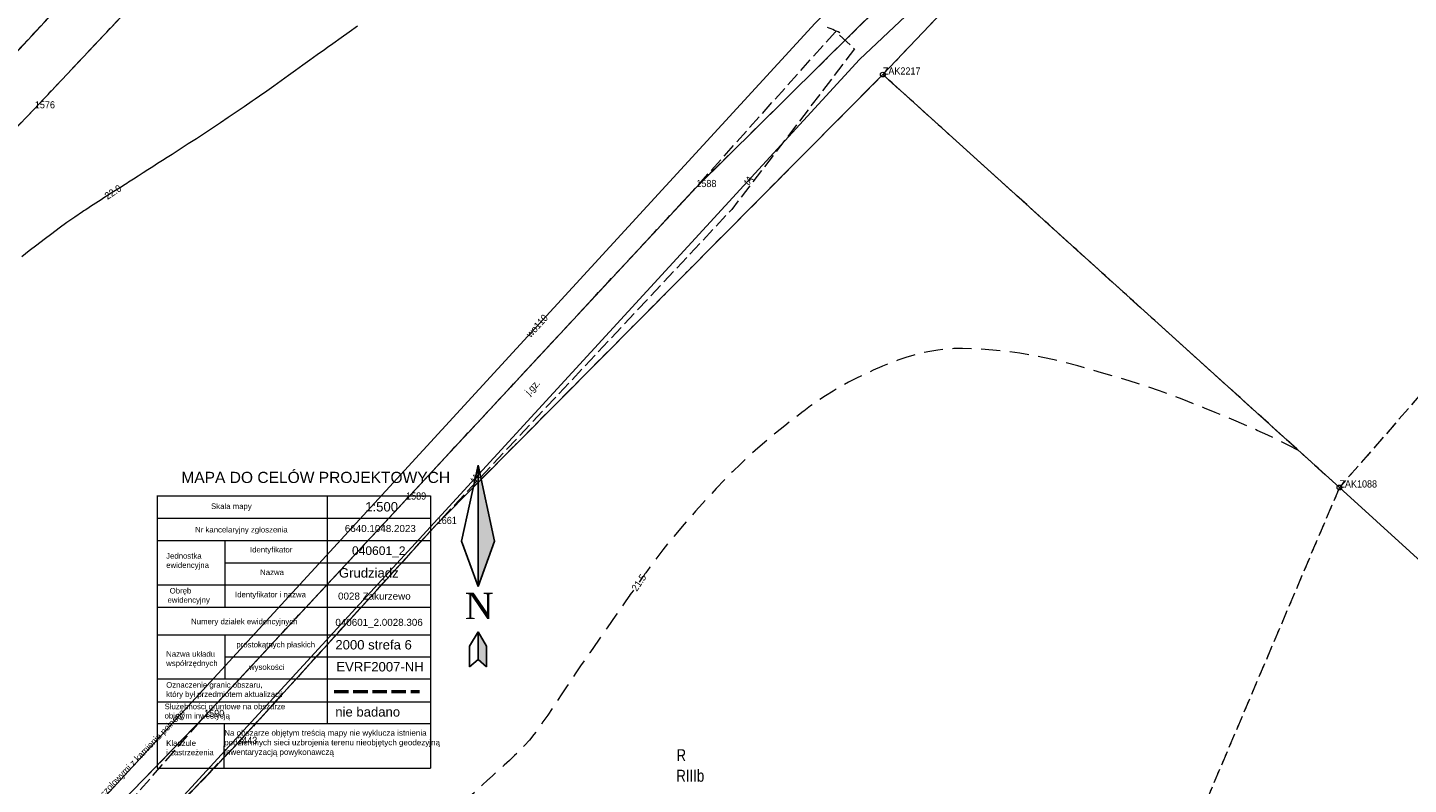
# Model space of a CAD drawing. Header units: metres. Extents: x 6551181 to 6555585, y 5935140 to 5937297.
# Tile 54 of 97: x 6551431 to 6551575, y 5936087 to 5936166. Entities that reach past the tile are written whole.
import ezdxf
from ezdxf import colors
from ezdxf.entities.mleader import LeaderData, LeaderLine
from ezdxf.enums import TextEntityAlignment as Align
from ezdxf.math import Vec2, Vec3

# ---------------------------------------------------------------- set-up
doc = ezdxf.new("R2010")
doc.units = ezdxf.units.M
for name, pattern in [('1.5_0.5', [2, 1.5, -0.5]), ('2.0_1.0', [3, 2, -1]), ('218-500', [1, 0.5, -0.5]), ('219-500', [0])]:
    doc.linetypes.add(name, pattern=pattern)
for name, color, linetype in [('202-Punkt graniczny stabilizowany trwale', 7, 'Continuous'), ('202-Punkt graniczny stabilizowany trwale-Atr103', 7, 'Continuous'), ('203-Punkt załamania granicy działki nie stabilizowany', 7, 'Continuous'), ('203-Punkt załamania granicy działki nie stabilizowany-Atr104', 7, 'Continuous'), ('209-Opis konturu klasyfikacyjnego', 7, 'Continuous'), ('210-Oznaczenie użytku', 7, 'Continuous'), ('217-Granica konturu klasyfikcyjnego', 7, 'Continuous'), ('218-Granica użytku', 7, 'Continuous'), ('219-Linia granicy', 7, 'Continuous'), ('811-Warstwica ciągła linia', 7, 'Continuous'), ('811-Warstwica ciągła linia-Atr2', 7, 'Continuous'), ('812-Warstwica pomocnicza linia', 7, 'Continuous'), ('812-Warstwica pomocnicza linia-Atr2', 7, 'Continuous'), ('jezdnia (powierzchnia)', 7, 'Continuous'), ('jezdnia (powierzchnia)-Atr17', 7, 'Continuous'), ('Obszar opracowania', 7, 'Continuous'), ('przewód telekomunikacyjny (linia)', 7, 'Continuous'), ('przewód telekomunikacyjny (linia)-Atr1', 7, 'Continuous'), ('przewód wodociągowy (linia)', 7, 'Continuous'), ('przewód wodociągowy (linia)-Atr1', 7, 'Continuous')]:
    doc.layers.add(name, color=color, linetype=linetype)
doc.layers.add('_opis', color=7, linetype='Continuous', lineweight=18)
doc.styles.add('marcin', font='arial.ttf')
doc.styles.get("Standard").update_dxf_attribs({"font": 'arial.ttf'})

# ---------------------------------------------------------------- blocks, each defined once
blk = doc.blocks.new('202')
at = {"color": 0, "linetype": 'Continuous', "lineweight": -2}
blk.add_circle((0, 0), 2.5, dxfattribs=at)
blk = doc.blocks.new('203')
at = {"linetype": 'Continuous', "lineweight": 0}
h = blk.add_hatch(color=0, dxfattribs=at)
edge = h.paths.add_edge_path()
edge.add_arc((0, 0), 0.045, 0, 360)

msp = doc.modelspace()

# ---------------------------------------------------------------- hatches: boundary and pattern name
at = {"true_color": 0x000000}
h = msp.add_hatch(color=18, dxfattribs=at)
h.dxf.hatch_style = 1
h.set_gradient(color1=(51, 51, 51), color2=(51, 51, 51), tint=1)
h.paths.add_polyline_path([(6551478.2538, 5936119.9034), (6551478.2538, 5936107.2353), (6551479.9913, 5936111.9635)])
h.paths.add_polyline_path([(6551478.2538, 5936102.5031), (6551478.2538, 5936099.629), (6551479.1533, 5936098.8573), (6551479.1533, 5936101.0165)])

# ---------------------------------------------------------------- linework, layer by layer
at = {"color": 18, "true_color": 0x000000}
for p, q in [((6551476.5162, 5936111.9635), (6551478.2538, 5936119.9034)), ((6551478.2538, 5936119.9034), (6551478.2538, 5936107.2353)), ((6551479.9913, 5936111.9635), (6551478.2538, 5936119.9034)), ((6551478.2538, 5936119.9034), (6551478.2538, 5936107.2353)), ((6551478.2538, 5936107.2353), (6551476.5162, 5936111.9635)), ((6551478.2538, 5936107.2353), (6551479.9913, 5936111.9635)), ((6551477.3543, 5936101.0165), (6551478.2538, 5936102.5031)), ((6551478.2538, 5936102.5031), (6551478.2538, 5936099.629)), ((6551479.1533, 5936101.0165), (6551478.2538, 5936102.5031)), ((6551478.2538, 5936102.5031), (6551478.2538, 5936099.629)), ((6551477.3543, 5936098.8573), (6551477.3543, 5936101.0165)), ((6551479.1533, 5936098.8573), (6551479.1533, 5936101.0165)), ((6551478.2538, 5936099.629), (6551477.3543, 5936098.8573)), ((6551478.2538, 5936099.629), (6551479.1533, 5936098.8573))]:
    msp.add_line(p, q, dxfattribs=at)
at = {"color": 18, "linetype": 'Continuous', "lineweight": 18, "true_color": 0x000000}
for p, q in [((6551462.4889, 5936116.7159), (6551462.4856, 5936096.8792)), ((6551451.787, 5936102.2083), (6551451.787, 5936097.6063)), ((6551462.4856, 5936102.2083), (6551462.4856, 5936092.9513)), ((6551451.7366, 5936092.9513), (6551451.7108, 5936088.2963))]:
    msp.add_line(p, q, dxfattribs=at)
for points in [[(6551444.7092, 5936116.7159), (6551473.2862, 5936116.7159), (6551473.2862, 5936088.2932)], [(6551444.7111, 5936116.7159), (6551444.7111, 5936088.2932)], [(6551444.7111, 5936114.3884), (6551473.2882, 5936114.3884), (6551473.2882, 5936114.3884)], [(6551444.7111, 5936112.0609), (6551473.2882, 5936112.0609), (6551473.2882, 5936112.0609)], [(6551451.8003, 5936112.0609), (6551451.8003, 5936112.0609), (6551451.7942, 5936105.0784)], [(6551451.81, 5936109.7334), (6551473.2882, 5936109.7334), (6551473.2882, 5936109.7334)], [(6551444.7111, 5936107.4059), (6551473.2882, 5936107.4059), (6551473.2882, 5936107.4059)], [(6551444.7713, 5936105.0784), (6551473.3483, 5936105.0784), (6551473.3483, 5936105.0784)], [(6551451.81, 5936105.0784), (6551473.2882, 5936105.0784), (6551473.2882, 5936105.0784)], [(6551444.7111, 5936102.2083), (6551473.2882, 5936102.2083), (6551473.2882, 5936102.2083)], [(6551451.787, 5936099.9073), (6551473.2882, 5936099.9073), (6551473.2882, 5936099.9073)], [(6551444.7111, 5936097.6063), (6551473.2882, 5936097.6063), (6551473.2882, 5936097.6063)], [(6551444.7111, 5936095.2173), (6551473.2882, 5936095.2173), (6551473.2882, 5936095.2173)], [(6551444.7111, 5936092.9513), (6551473.2882, 5936092.9513), (6551473.2882, 5936092.9513)], [(6551444.7111, 5936088.2932), (6551473.2882, 5936088.2932)]]:
    msp.add_lwpolyline(points, dxfattribs=at)
at = {"layer": '217-Granica konturu klasyfikcyjnego', "color": 3, "linetype": '1.5_0.5', "lineweight": 18, "flags": 128}
for points in [[(6551386.66, 5936116.29), (6551534.72, 5936275.94)], [(6551458.86, 5936185.75), (6551431.95, 5936157.17)], [(6551501.07, 5936148.95), (6551520.29, 5936167.9)], [(6551520.56, 5936160.7), (6551473.94, 5936113.77)], [(6551568.27, 5936117.58), (6551520.56, 5936160.7)], [(6551431.95, 5936157.17), (6551389.16, 5936112.64)], [(6551470.74, 5936116.32), (6551501.07, 5936148.95)], [(6551595.19, 5936148.45), (6551568.27, 5936117.58)], [(6551568.27, 5936117.58), (6551551.83, 5936078.95)], [(6551449.64, 5936093.62), (6551470.74, 5936116.32)], [(6551473.94, 5936113.77), (6551453.09, 5936090.8)], [(6551428.29, 5936071.63), (6551449.64, 5936093.62)], [(6551453.09, 5936090.8), (6551431.83, 5936068.58)]]:
    msp.add_lwpolyline(points, dxfattribs=at)
at = {"layer": '218-Granica użytku', "color": 3, "linetype": '218-500', "lineweight": 18, "flags": 128}
for points in [[(6551386.66, 5936116.29), (6551534.72, 5936275.94)], [(6551431.95, 5936157.17), (6551458.86, 5936185.75)], [(6551520.56, 5936160.7), (6551543.47, 5936184.79)], [(6551501.07, 5936148.95), (6551520.29, 5936167.9)], [(6551520.56, 5936160.7), (6551473.94, 5936113.77)], [(6551568.27, 5936117.58), (6551520.56, 5936160.7)], [(6551389.16, 5936112.64), (6551431.95, 5936157.17)], [(6551470.74, 5936116.32), (6551501.07, 5936148.95)], [(6551595.19, 5936148.45), (6551568.27, 5936117.58)], [(6551568.27, 5936117.58), (6551551.83, 5936078.95)], [(6551449.64, 5936093.62), (6551470.74, 5936116.32)], [(6551473.94, 5936113.77), (6551453.09, 5936090.8)], [(6551428.29, 5936071.63), (6551449.64, 5936093.62)], [(6551453.09, 5936090.8), (6551431.83, 5936068.58)]]:
    msp.add_lwpolyline(points, dxfattribs=at)
at = {"layer": '219-Linia granicy', "color": 7, "linetype": '219-500', "lineweight": 18, "flags": 128}
for points in [[(6551534.72, 5936275.94), (6551386.66, 5936116.29)], [(6551458.87, 5936185.76), (6551431.95, 5936157.17)], [(6551520.56, 5936160.7), (6551543.47, 5936184.79)], [(6551520.29, 5936167.9), (6551501.07, 5936148.95)], [(6551473.94, 5936113.77), (6551520.56, 5936160.7)], [(6551568.27, 5936117.58), (6551520.56, 5936160.7)], [(6551389.16, 5936112.64), (6551431.95, 5936157.17)], [(6551501.07, 5936148.95), (6551470.74, 5936116.32)], [(6551594.59, 5936093.68), (6551568.27, 5936117.58)], [(6551470.74, 5936116.32), (6551449.64, 5936093.62)], [(6551473.94, 5936113.77), (6551453.09, 5936090.8)], [(6551428.29, 5936071.63), (6551449.64, 5936093.62)], [(6551431.83, 5936068.58), (6551453.09, 5936090.8)]]:
    msp.add_lwpolyline(points, dxfattribs=at)
at = {"layer": '811-Warstwica ciągła linia', "color": 32, "linetype": 'Continuous', "lineweight": 13, "flags": 128}
for points in [[(6551465.673, 5936165.743), (6551464.805, 5936165.135), (6551463.938, 5936164.525), (6551463.071, 5936163.912), (6551462.52, 5936163.52), (6551462.205, 5936163.296), (6551461.451, 5936162.756), (6551460.698, 5936162.214), (6551459.945, 5936161.671), (6551459.193, 5936161.128), (6551458.441, 5936160.586), (6551457.687, 5936160.045), (6551456.932, 5936159.506), (6551456.175, 5936158.97), (6551455.415, 5936158.438), (6551454.97, 5936158.13), (6551454.652, 5936157.911), (6551453.825, 5936157.344), (6551452.995, 5936156.78), (6551452.164, 5936156.22), (6551451.331, 5936155.662), (6551450.496, 5936155.107), (6551449.659, 5936154.554), (6551448.821, 5936154.005), (6551447.98, 5936153.458), (6551447.138, 5936152.913), (6551446.62, 5936152.58), (6551446.295, 5936152.371), (6551445.788, 5936152.047), (6551445.282, 5936151.722), (6551444.775, 5936151.397), (6551444.268, 5936151.073), (6551443.761, 5936150.749), (6551443.254, 5936150.425), (6551442.747, 5936150.102), (6551442.24, 5936149.778), (6551441.732, 5936149.456), (6551441.55, 5936149.34), (6551441.224, 5936149.133), (6551441.055, 5936149.026), (6551440.886, 5936148.919), (6551440.717, 5936148.812), (6551440.548, 5936148.705), (6551440.379, 5936148.598), (6551440.21, 5936148.491), (6551440.041, 5936148.384), (6551439.872, 5936148.277), (6551439.86, 5936148.27), (6551439.703, 5936148.17), (6551439.424, 5936147.992), (6551439.145, 5936147.814), (6551438.866, 5936147.635), (6551438.588, 5936147.455), (6551438.31, 5936147.275), (6551438.032, 5936147.095), (6551437.755, 5936146.913), (6551437.478, 5936146.732), (6551437.201, 5936146.55), (6551437.08, 5936146.47), (6551436.925, 5936146.367), (6551436.108, 5936145.814), (6551435.301, 5936145.247), (6551434.502, 5936144.67), (6551433.71, 5936144.082), (6551432.923, 5936143.487), (6551432.141, 5936142.885), (6551431.363, 5936142.278), (6551430.586, 5936141.668)], [(6551516.06, 5936165.07), (6551515.877, 5936165.149), (6551515.694, 5936165.229), (6551515.511, 5936165.309), (6551515.327, 5936165.389), (6551515.145, 5936165.469), (6551514.962, 5936165.549), (6551514.779, 5936165.629)]]:
    msp.add_lwpolyline(points, dxfattribs=at)
at = {"layer": '812-Warstwica pomocnicza linia', "color": 32, "linetype": '2.0_1.0', "lineweight": 13, "flags": 128}
msp.add_lwpolyline([(6551563.99, 5936121.45), (6551562.928, 5936122.005), (6551561.856, 5936122.539), (6551560.774, 5936123.053), (6551559.685, 5936123.551), (6551558.589, 5936124.034), (6551557.488, 5936124.506), (6551556.381, 5936124.969), (6551555.27, 5936125.425), (6551554.156, 5936125.878), (6551553.04, 5936126.33), (6551551.851, 5936126.798), (6551550.659, 5936127.243), (6551549.463, 5936127.668), (6551548.262, 5936128.074), (6551547.056, 5936128.466), (6551545.844, 5936128.844), (6551544.625, 5936129.212), (6551543.398, 5936129.572), (6551542.164, 5936129.927), (6551540.92, 5936130.28), (6551539.669, 5936130.616), (6551538.47, 5936130.907), (6551537.268, 5936131.167), (6551536.063, 5936131.397), (6551534.857, 5936131.595), (6551533.65, 5936131.762), (6551532.443, 5936131.897), (6551531.237, 5936131.998), (6551530.033, 5936132.067), (6551528.89, 5936132.1), (6551528.833, 5936132.101), (6551527.988, 5936132.088), (6551527.144, 5936132.03), (6551526.302, 5936131.93), (6551525.462, 5936131.789), (6551524.623, 5936131.61), (6551523.785, 5936131.395), (6551522.95, 5936131.145), (6551522.116, 5936130.865), (6551521.284, 5936130.554), (6551520.51, 5936130.24), (6551520.454, 5936130.216), (6551519.554, 5936129.826), (6551518.677, 5936129.424), (6551517.821, 5936129.008), (6551516.984, 5936128.576), (6551516.164, 5936128.126), (6551515.358, 5936127.656), (6551514.565, 5936127.163), (6551513.783, 5936126.647), (6551513.01, 5936126.105), (6551512.29, 5936125.57), (6551512.243, 5936125.534), (6551511.267, 5936124.782), (6551510.304, 5936124.024), (6551509.354, 5936123.259), (6551508.419, 5936122.483), (6551507.498, 5936121.695), (6551506.593, 5936120.891), (6551505.704, 5936120.07), (6551504.832, 5936119.229), (6551503.977, 5936118.365), (6551503.18, 5936117.52), (6551503.14, 5936117.477), (6551502.42, 5936116.692), (6551501.704, 5936115.905), (6551500.993, 5936115.115), (6551500.29, 5936114.321), (6551499.595, 5936113.522), (6551498.909, 5936112.714), (6551498.235, 5936111.898), (6551497.574, 5936111.072), (6551496.927, 5936110.234), (6551496.33, 5936109.43), (6551496.296, 5936109.383), (6551496.21, 5936109.265), (6551496.125, 5936109.148), (6551496.039, 5936109.03), (6551495.954, 5936108.912), (6551495.869, 5936108.794), (6551495.784, 5936108.676), (6551495.699, 5936108.558), (6551495.615, 5936108.44), (6551495.531, 5936108.321), (6551495.48, 5936108.25), (6551495.446, 5936108.203), (6551495.304, 5936108.002), (6551495.162, 5936107.801), (6551495.02, 5936107.6), (6551494.878, 5936107.399), (6551494.736, 5936107.198), (6551494.594, 5936106.997), (6551494.452, 5936106.796), (6551494.31, 5936106.595), (6551494.168, 5936106.394), (6551494.06, 5936106.24), (6551494.027, 5936106.193), (6551493.57, 5936105.543), (6551493.114, 5936104.892), (6551492.658, 5936104.242), (6551492.203, 5936103.591), (6551491.749, 5936102.939), (6551491.294, 5936102.288), (6551490.84, 5936101.637), (6551490.386, 5936100.985), (6551489.931, 5936100.334), (6551489.51, 5936099.73), (6551489.477, 5936099.682), (6551488.976, 5936098.957), (6551488.48, 5936098.227), (6551487.989, 5936097.495), (6551487.5, 5936096.761), (6551487.013, 5936096.026), (6551486.525, 5936095.292), (6551486.035, 5936094.558), (6551485.541, 5936093.826), (6551485.042, 5936093.097), (6551484.57, 5936092.42), (6551484.536, 5936092.373), (6551484.091, 5936091.779), (6551483.62, 5936091.208), (6551483.126, 5936090.658), (6551482.613, 5936090.124), (6551482.084, 5936089.603), (6551481.543, 5936089.092), (6551480.994, 5936088.588), (6551480.439, 5936088.086), (6551479.882, 5936087.585), (6551479.37, 5936087.12), (6551479.327, 5936087.08), (6551478.665, 5936086.469), (6551478.004, 5936085.858), (6551477.34, 5936085.253), (6551476.669, 5936084.66), (6551475.986, 5936084.084), (6551475.286, 5936083.531), (6551474.567, 5936083.008), (6551473.824, 5936082.521), (6551473.051, 5936082.075), (6551472.3, 5936081.7), (6551472.247, 5936081.676), (6551471.451, 5936081.326), (6551470.65, 5936081), (6551469.844, 5936080.694), (6551469.035, 5936080.404), (6551468.221, 5936080.129), (6551467.405, 5936079.864), (6551466.587, 5936079.606), (6551465.767, 5936079.351), (6551464.946, 5936079.098), (6551464.18, 5936078.86), (6551464.125, 5936078.843), (6551463.293, 5936078.59), (6551462.459, 5936078.348), (6551461.622, 5936078.115), (6551460.785, 5936077.885), (6551459.947, 5936077.658), (6551459.109, 5936077.429), (6551458.273, 5936077.195), (6551457.437, 5936076.952), (6551456.604, 5936076.699), (6551455.83, 5936076.45), (6551455.775, 5936076.432), (6551455.093, 5936076.188), (6551454.423, 5936075.919), (6551453.765, 5936075.626), (6551453.118, 5936075.309), (6551452.481, 5936074.97), (6551451.853, 5936074.608), (6551451.236, 5936074.226), (6551450.626, 5936073.824), (6551450.026, 5936073.403), (6551449.48, 5936073), (6551449.433, 5936072.964), (6551448.808, 5936072.473), (6551448.204, 5936071.969), (6551447.618, 5936071.452), (6551447.049, 5936070.922), (6551446.493, 5936070.38), (6551445.949, 5936069.827), (6551445.414, 5936069.262), (6551444.886, 5936068.687), (6551444.362, 5936068.101), (6551443.88, 5936067.55), (6551443.841, 5936067.505), (6551443.568, 5936067.197), (6551443.291, 5936066.89), (6551443.016, 5936066.582), (6551442.746, 5936066.271), (6551442.487, 5936065.954), (6551442.242, 5936065.63), (6551442.016, 5936065.297), (6551441.812, 5936064.951), (6551441.636, 5936064.591), (6551441.51, 5936064.27), (6551441.491, 5936064.215), (6551441.359, 5936063.833), (6551441.227, 5936063.451), (6551441.096, 5936063.07), (6551440.965, 5936062.688), (6551440.834, 5936062.306), (6551440.703, 5936061.924), (6551440.573, 5936061.542), (6551440.442, 5936061.159), (6551440.312, 5936060.777), (6551440.2, 5936060.45)], dxfattribs=at)
at = {"layer": 'jezdnia (powierzchnia)', "color": 7, "linetype": '1.5_0.5', "lineweight": 18, "flags": 128}
msp.add_lwpolyline([(6551517.61, 5936163.38), (6551504.77, 5936146.61), (6551473.94, 5936113.77), (6551453.22, 5936090.99), (6551434.62, 5936071.59), (6551431.83, 5936073.34), (6551449.64, 5936093.62), (6551470.74, 5936116.32), (6551501.07, 5936148.95), (6551515.62, 5936165.18)], close=True, dxfattribs=at)
at = {"layer": 'Obszar opracowania', "color": 6, "linetype": '1.5_0.5', "lineweight": 50}
msp.add_line((6551463.2252, 5936096.283), (6551472.1304, 5936096.283), dxfattribs=at)
at = {"layer": 'przewód telekomunikacyjny (linia)', "color": 30, "linetype": 'Continuous', "lineweight": 18, "flags": 128}
msp.add_lwpolyline([(6551431.93, 5936068.47), (6551518.11, 5936162.27), (6551532.55, 5936175.9), (6551540.96, 5936185.42), (6551547.44, 5936192.74), (6551550.46, 5936194.39), (6551583.79, 5936229.06), (6551696.61, 5936347.74), (6551699.76, 5936351.53), (6551733.82, 5936386.57), (6551815.48, 5936471.57), (6551816.69, 5936474.44), (6551852.05, 5936511.45), (6551880.86, 5936542.73), (6551892.88, 5936536.52)], dxfattribs=at)
at = {"layer": 'przewód wodociągowy (linia)', "color": 5, "linetype": 'Continuous', "lineweight": 18, "flags": 128}
msp.add_lwpolyline([(6551416.5, 5936062.93), (6551416.86, 5936063.27), (6551427.63, 5936072.66), (6551513.5, 5936166.06), (6551530.15, 5936183.22), (6551561.95, 5936215.48), (6551625.77, 5936282.45), (6551684.74, 5936345.46), (6551721.85, 5936383.5), (6551772.78, 5936435.31), (6551812.45, 5936476.98), (6551842.93, 5936509), (6551902.24, 5936573.28), (6551907.25, 5936578.97)], dxfattribs=at)

# ---------------------------------------------------------------- block references
at = {"layer": '202-Punkt graniczny stabilizowany trwale', "color": 7, "linetype": 'Continuous', "lineweight": 18, "xscale": 0.1, "yscale": 0.1}
for p in [(6551520.56, 5936160.7), (6551568.27, 5936117.58)]:
    msp.add_blockref('202', p, dxfattribs=at)
at = {"layer": '203-Punkt załamania granicy działki nie stabilizowany', "color": 7, "linetype": 'Continuous', "lineweight": 18}
for p in [(6551431.95, 5936157.17), (6551501.07, 5936148.95), (6551470.74, 5936116.32), (6551473.94, 5936113.77), (6551449.64, 5936093.62), (6551453.09, 5936090.8)]:
    msp.add_blockref('203', p, dxfattribs=at)

# ---------------------------------------------------------------- texts
at = {"color": 18, "linetype": 'Continuous', "lineweight": 25, "true_color": 0x000000, "attachment_point": 1}
for s, width, heights, insert, char_height in [('MAPA DO CELÓW PROJEKTOWYCH', 63.112868, [0], (6551447.2503, 5936119.2188), 1.16375), ('Skala mapy', 19.897708, [3.3973], (6551450.3605, 5936115.9159), 0.58187), ('1:500', 17.728417, [5.3514], (6551466.4689, 5936116.0571), 0.98), ('Nr kancelaryjny zgłoszenia', 19.897708, [4.9278], (6551448.6966, 5936113.4693), 0.581875), ('6640.1048.2023', 17.728417, [5.3514], (6551464.3363, 5936113.669), 0.735), ('Identyfikator', 23.354888, [5.0342], (6551454.4253, 5936111.3835), 0.581875), ('040601_2', 26.055946, [5.3514], (6551465.0846, 5936111.4378), 0.9), ('Jednostka \\Pewidencyjna', 19.897708, [8.8547], (6551445.6696, 5936110.7351), 0.581875), ('Nazwa', 11.956383, [5.0342], (6551455.4906, 5936109.0202), 0.58187), ('     Grudziądz', 26.794853, [5.3514], (6551461.8196, 5936109.1602), 0.98), (' Obręb \\Pewidencyjny', 6.139807, [2.2174], (6551445.8085, 5936107.098), 0.581875), ('Identyfikator i nazwa', 23.354888, [5.0342], (6551452.8622, 5936106.6973), 0.581875), (' 0028 Zakurzewo', 17.728417, [5.3514], (6551463.3432, 5936106.6125), 0.735), ('Numery działek ewidencyjnych', 14.052146, [3.4645], (6551448.2743, 5936103.8836), 0.581875), ('\\A1;040601_2.0028.306', 21.052754, [7.3918], (6551463.3466, 5936103.8693), 0.735), ('prostokątnych płaskich', 40.791119, [5.0342], (6551453.0024, 5936101.4722), 0.581875), ('{\\H0.84211x;2000 strefa 6} ', 34.825946, [5.3514], (6551463.3488, 5936101.6505), 1.16375), ('Nazwa układu\\Pwspółrzędnych', 26.283174, [8.8547], (6551445.6696, 5936100.4926), 0.581875), ('wysokości', 23.354888, [5.0342], (6551454.32, 5936099.1197), 0.58187), ('EVRF2007-NH', 17.728417, [5.3514], (6551463.4496, 5936099.3544), 0.98), ('Oznaczenie granic obszaru,\\Pktóry był przedmiotem aktualizacji', 72.817366, [8.8547], (6551445.6696, 5936097.261), 0.581875), ('Służebności gruntowe na obszarze objętym inwestycją', 13.66375, [3.9549], (6551445.5028, 5936095.0125), 0.581875), ('    nie badano', 26.794853, [5.3514], (6551461.8175, 5936094.644), 0.98), ('Klauzule \\Pi zastrzeżenia', 14.187559, [6.6748], (6551445.6674, 5936091.1785), 0.581875), ('Na obszarze objętym treścią mapy nie wyklucza istnienia podziemnych sieci uzbrojenia terenu nieobjętych geodezyjną inwentaryzacją powykonawczą ', 22.482376, [4.9047], (6551451.7328, 5936092.2613), 0.6)]:
    msp.add_mtext_dynamic_manual_height_columns(s, width=width, gutter_width=12.5, heights=heights, dxfattribs=dict(at, insert=insert, char_height=char_height))
at = {"color": 18, "true_color": 0x000000, "insert": (6551476.8726, 5936106.5871), "char_height": 2.744, "attachment_point": 1}
msp.add_mtext_dynamic_manual_height_columns('{\\fRomantic|b0|i0|c2|p2;N}', width=13.828853, gutter_width=1, heights=[0], dxfattribs=at)
at = {"layer": '202-Punkt graniczny stabilizowany trwale-Atr103', "color": 7, "width": 0.9}
for s, p in [('ZAK2217', (6551520.56, 5936160.7)), ('ZAK1088', (6551568.27, 5936117.58))]:
    msp.add_text(s, height=0.75, dxfattribs=at).set_placement(p)
at = {"layer": '203-Punkt załamania granicy działki nie stabilizowany-Atr104', "color": 7, "width": 0.9}
for s, p in [('1576', (6551431.95, 5936157.17)), ('1588', (6551501.07, 5936148.95)), ('1589', (6551470.74, 5936116.32)), ('1661', (6551473.94, 5936113.77)), ('1590', (6551449.64, 5936093.62)), ('3443', (6551453.09, 5936090.8))]:
    msp.add_text(s, height=0.75, dxfattribs=at).set_placement(p)
at = {"layer": '209-Opis konturu klasyfikacyjnego', "color": 3, "linetype": 'Continuous', "lineweight": 18, "width": 0.79}
msp.add_text('RIIIb', height=1.25, dxfattribs=at).set_placement((6551498.98, 5936088.11), align=Align.TOP_LEFT)
at = {"layer": '210-Oznaczenie użytku', "color": 3, "linetype": 'Continuous', "lineweight": 18, "width": 0.79}
msp.add_text('R', height=1.25, dxfattribs=at).set_placement((6551499, 5936089.01))
at = {"layer": '811-Warstwica ciągła linia-Atr2', "color": 32, "width": 0.907}
msp.add_text('22.0', height=0.75, rotation=33.132, dxfattribs=at).set_placement((6551440.11, 5936148.43), align=Align.MIDDLE_CENTER)
at = {"layer": '812-Warstwica pomocnicza linia-Atr2', "color": 32, "width": 0.907}
msp.add_text('21.5', height=0.75, rotation=55.539, dxfattribs=at).set_placement((6551495.06, 5936107.65), align=Align.MIDDLE_CENTER)
at = {"layer": 'jezdnia (powierzchnia)-Atr17', "color": 7, "width": 0.9}
msp.add_text('j.gz.', height=0.75, rotation=47.092, dxfattribs=at).set_placement((6551483.63, 5936127.16))
at = {"layer": 'przewód telekomunikacyjny (linia)-Atr1', "color": 30, "width": 0.9}
for p in [(6551506.221, 5936149.329), (6551477.647, 5936118.229)]:
    msp.add_text('tA', height=0.75, rotation=47.424, dxfattribs=at).set_placement(p, align=Align.MIDDLE_LEFT)
at = {"layer": 'przewód wodociągowy (linia)-Atr1', "color": 5, "width": 0.9}
msp.add_text('wo110', height=0.75, rotation=48.201, dxfattribs=at).set_placement((6551483.49, 5936133.42), align=Align.MIDDLE_LEFT)

# ---------------------------------------------------------------- leaders
at = {"layer": '_opis'}
ml = msp.add_multileader_mtext('Standard', dxfattribs=at)
ml.set_content('przepust wraz z cianami czolowymi z kamienia polnego ', color=256, style='marcin')
ml.set_leader_properties()
ml.build(insert=Vec2(0, 0))
ml.multileader.update_dxf_attribs({"text_right_attachment_type": 6, "dogleg_length": 0.36, "arrow_head_size": 0.18})
ctx = ml.context
ctx.base_point, ctx.char_height, ctx.arrow_head_size, ctx.landing_gap_size, ctx.plane_origin, ctx.plane_x_axis, ctx.plane_y_axis = Vec3(6551431.9943, 5936078.1461), 0.65, 0.18, 0.09, Vec3(6551457.3875, 5936142.231), Vec3(0.6946345, 0.71936285), Vec3(-0.71936285, 0.6946345)
ctx.right_attachment = 6
notes = []
notes.append((ctx, [(0, (1, 1, 0), (6551431.7443, 5936077.8871), (0.6946345, 0.71936285), 0.36, [(0, [(6551430.0461, 5936073.9744)], 0, [])])]))
ctx.mtext.insert, ctx.mtext.text_direction, ctx.mtext.rotation, ctx.mtext.flow_direction = Vec3(6551431.7546, 5936078.5027), Vec3(0.6946345, 0.71936285), 0.80288464, 5
for ctx, leaders in notes:
    for number, flags, end, landing, length, lines in leaders:
        leader = LeaderData()
        leader.index, (leader.has_last_leader_line, leader.has_dogleg_vector, leader.attachment_direction) = number, flags
        leader.last_leader_point, leader.dogleg_vector, leader.dogleg_length = Vec3(end), Vec3(landing), length
        for number, points, colour, breaks in lines:
            line = LeaderLine()
            line.index, line.vertices, line.color, line.breaks = number, Vec3.list(points), colors.encode_raw_color(colour), breaks
            leader.lines.append(line)
        ctx.leaders.append(leader)

doc.saveas('drawing.dxf')
